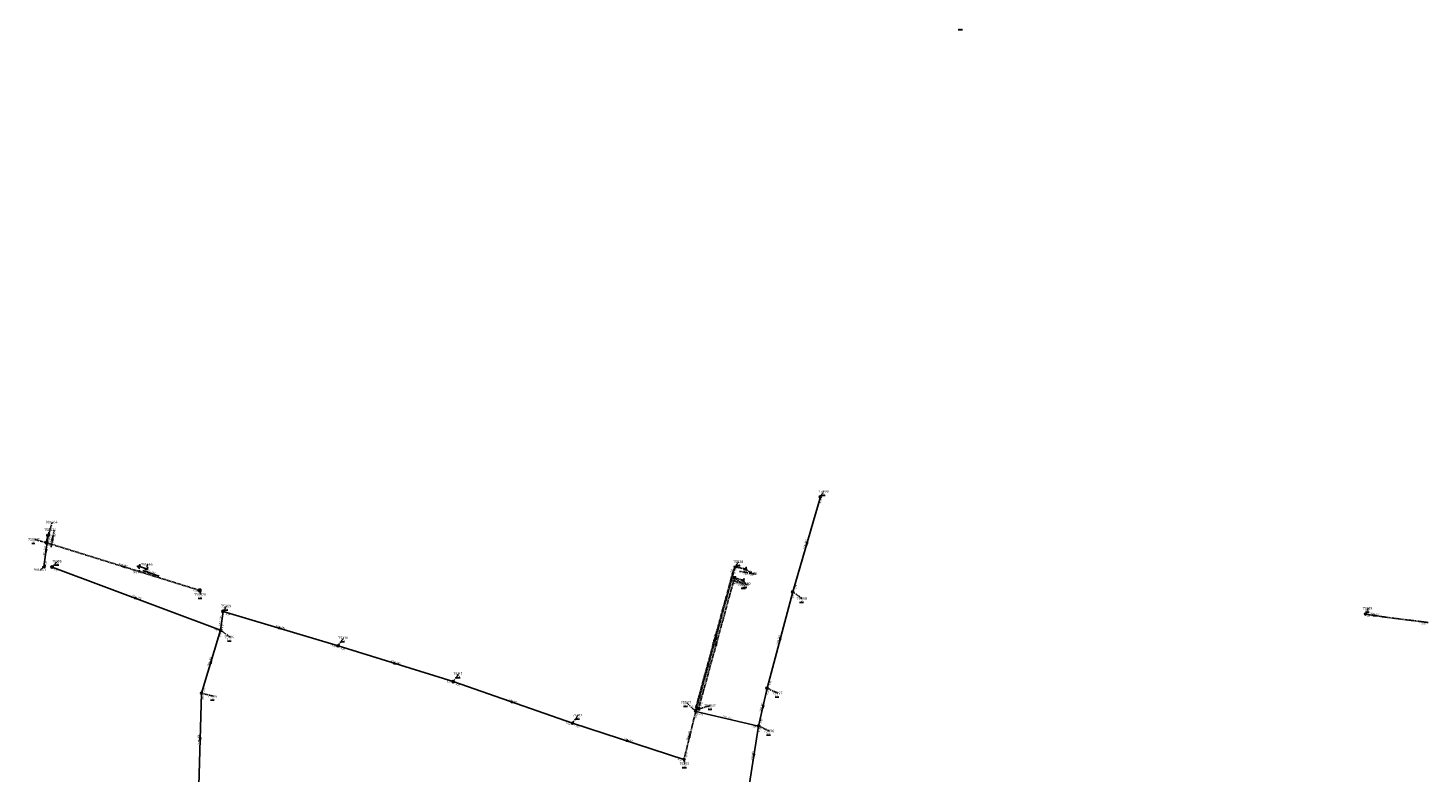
# Model space of a CAD drawing. Extents: x 188323 to 208361, y 565368 to 574910.
# Tile 235 of 256: x 199395 to 200196, y 572232 to 572658. Entities that reach past the tile are written whole.
import ezdxf

# ---------------------------------------------------------------- set-up
doc = ezdxf.new("R2010")
doc.units = 0
for name, pattern in [('BORDER', [1.75, 0.5, -0.25, 0.5, -0.25, 0, -0.25]), ('DASHDOT', [1, 0.5, -0.25, 0, -0.25]), ('DASHED', [0.75, 0.5, -0.25])]:
    doc.linetypes.add(name, pattern=pattern)
doc.layers.get('0').update_dxf_attribs({"linetype": 'CONTINUOUS'})
for name, color, linetype in [('RIO-AFM', 7, 'CONTINUOUS'), ('RIO-BOK', 7, 'CONTINUOUS'), ('RIO-DET', 7, 'CONTINUOUS'), ('RIO-KNP', 7, 'CONTINUOUS'), ('RIO-KNR', 7, 'CONTINUOUS'), ('RIO-LAG', 7, 'CONTINUOUS'), ('RIO-LAG_0B', 7, 'CONTINUOUS'), ('RIO-LAG_1B', 7, 'DASHED'), ('RIO-LAG_2B', 7, 'DASHED'), ('RIO-LAG_4', 7, 'BORDER'), ('RIO-LEN', 7, 'CONTINUOUS'), ('RIO-MVD', 1, 'CONTINUOUS'), ('RIO-VRB', 6, 'DASHDOT'), ('RIO-VRH', 7, 'CONTINUOUS')]:
    doc.layers.add(name, color=color, linetype=linetype)
doc.styles.add('RIO-TXT', font='isocp.shx')

# ---------------------------------------------------------------- blocks, each defined once
blk = doc.blocks.new('L_VHR')
blk.add_lwpolyline([(-0.5, 0), (0.5, 0), (-0.5, 0.15), (-0.5, -0.15), (0.5, 0)])
blk = doc.blocks.new('K_UTB')
blk.add_lwpolyline([(0.5, 0.15), (0.5, -0.3), (-0.5, -0.3), (-0.5, 0.15), (-0.45, 0.15), (-0.45, -0.25), (0, -0.25), (0.45, -0.25), (0.45, 0.15)], close=True)
blk.add_lwpolyline([(0.85, 0.6), (0.55, 0.65), (0.614828, 0.459583), (0.850842, 0.598937)])
blk.add_arc((0.85, -0.25), 0.85, 90, 180)
at = {"style": 'RIO-TXT', "flags": 1}
blk.add_attdef('KNOOPNAAM', (2, 2), '', height=1, dxfattribs=at)
blk = doc.blocks.new('K_IPR')
blk.add_lwpolyline([(-0.5, -0.5), (0.5, -0.5), (0.5, 0.5), (-0.5, 0.5)], close=True)
blk.add_solid([(-0.5, 0.5), (0.5, 0.5), (-0.5, -0.5), (0.5, -0.5)])
at = {"style": 'RIO-TXT', "flags": 1}
blk.add_attdef('KNOOPNAAM', (2, 2), '', height=1, dxfattribs=at)
blk = doc.blocks.new('K_IPG')
blk.add_circle((0, 0), 0.5)
for points in [[(0, 0), (-0.5, 0), (-0.433013, 0.25)], [(0, 0), (-0.433013, -0.25), (-0.5, 0)], [(0, 0), (-0.433013, 0.25), (-0.25, 0.433013)], [(0, 0), (-0.25, -0.433013), (-0.433013, -0.25)], [(0, 0), (-0.25, 0.433013), (0, 0.5)], [(0, 0), (0, -0.5), (-0.25, -0.433013)], [(0, 0), (0, 0.5), (0.25, 0.433013)], [(0, 0), (0.25, 0.433013), (0.433013, 0.25)], [(0, 0), (0.433013, 0.25), (0.5, 0)], [(0, 0), (0.5, 0), (0.433013, -0.25)], [(0, 0), (0.433013, -0.25), (0.25, -0.433013)], [(0, 0), (0.25, -0.433013), (0, -0.5)]]:
    blk.add_solid(points)
at = {"style": 'RIO-TXT', "flags": 1}
blk.add_attdef('KNOOPNAAM', (2, 2), '', height=1, dxfattribs=at)
blk = doc.blocks.new('K_FIC')
blk.add_circle((0, 0), 0.0625)
at = {"style": 'RIO-TXT', "flags": 1}
blk.add_attdef('KNOOPNAAM', (2, 2), '', height=1, dxfattribs=at)
blk = doc.blocks.new('K_IPD')
blk.add_lwpolyline([(-0.496027, 0.307994), (0.503973, 0.307994), (0.003973, -0.558031)], close=True)
blk.add_solid([(-0.496027, 0.307994), (0.503973, 0.307994), (0.003973, -0.558031)])
at = {"style": 'RIO-TXT', "flags": 1}
blk.add_attdef('KNOOPNAAM', (2, 2), '', height=1, dxfattribs=at)
blk = doc.blocks.new('1083_06______750025____750024_')
at = {"layer": 'RIO-LAG_1B'}
blk.add_line((0, 0), (1.769, 9.66), dxfattribs=at)
at = {"layer": 'RIO-VRH', "xscale": 2, "yscale": 2, "zscale": 2, "rotation": 79.6142}
blk.add_blockref('L_VHR', (0.8845, 4.83), dxfattribs=at)
at = {"layer": 'RIO-AFM', "style": 'RIO-TXT'}
blk.add_text('r 160', height=0.9, rotation=79.6142, dxfattribs=at).set_placement((0.1981, 3.8575))
at = {"layer": 'RIO-BOK', "style": 'RIO-TXT'}
for s, p in [('-0.20', (2.4074, 5.374)), ('0.21', (1.6292, 1.1247))]:
    blk.add_text(s, height=0.9, rotation=79.6142, dxfattribs=at).set_placement(p)
at = {"layer": 'RIO-LEN', "style": 'RIO-TXT'}
blk.add_text('4m', height=0.9, rotation=79.6142, dxfattribs=at).set_placement((-0.0937, 2.264))
blk = doc.blocks.new('1110_06______750139____750138_')
at = {"layer": 'RIO-LAG_1B'}
blk.add_line((0, 0), (-9.477, 2.579), dxfattribs=at)
at = {"layer": 'RIO-AFM', "style": 'RIO-TXT'}
blk.add_text('r 315', height=0.9, rotation=344.7566, dxfattribs=at).set_placement((-5.6494, 2.0566))
at = {"layer": 'RIO-BOK', "style": 'RIO-TXT'}
for p in [(-8.4935, 0.8608), (-4.3238, -0.2727)]:
    blk.add_text('-0.50', height=0.9, rotation=344.7566, dxfattribs=at).set_placement(p)
at = {"layer": 'RIO-LEN', "style": 'RIO-TXT'}
blk.add_text('5m', height=0.9, rotation=344.7566, dxfattribs=at).set_placement((-7.2127, 2.4816))
blk = doc.blocks.new('1138_06______75528_____75529_')
at = {"layer": 'RIO-LAG_4'}
blk.add_line((0, 0), (9.674, -1.689), dxfattribs=at)
at = {"layer": 'RIO-AFM', "style": 'RIO-TXT'}
blk.add_text('r 630', height=0.9, rotation=350.0625, dxfattribs=at).set_placement((3.859, -0.1661))
at = {"layer": 'RIO-BOK', "style": 'RIO-TXT'}
for p in [(1.1382, -1.6199), (5.3938, -2.3628)]:
    blk.add_text('-0.94', height=0.9, rotation=350.0625, dxfattribs=at).set_placement(p)
at = {"layer": 'RIO-LEN', "style": 'RIO-TXT'}
blk.add_text('6m', height=0.9, rotation=350.0625, dxfattribs=at).set_placement((2.2631, 0.1125))
blk = doc.blocks.new('1393_90______901466____901465_')
at = {"layer": 'RIO-LAG'}
blk.add_line((0, 0), (9.321, -3.094), dxfattribs=at)
at = {"layer": 'RIO-AFM', "style": 'RIO-TXT'}
blk.add_text('r 200', height=0.9, rotation=341.6055, dxfattribs=at).set_placement((3.7931, -0.732))
at = {"layer": 'RIO-BOK', "style": 'RIO-TXT'}
for p in [(0.8875, -1.7696), (5.5011, -3.3008)]:
    blk.add_text('0.66', height=0.9, rotation=341.6055, dxfattribs=at).set_placement(p)
at = {"layer": 'RIO-LEN', "style": 'RIO-TXT'}
blk.add_text('5m', height=0.9, rotation=341.6055, dxfattribs=at).set_placement((2.2555, -0.2218))

msp = doc.modelspace()

# ---------------------------------------------------------------- linework, layer by layer
at = {"layer": 'RIO-LAG'}
for p, q in [((199406.688, 572367.872), (199404.304, 572349.568)), ((199458.496, 572349.952), (199462.944, 572348.48))]:
    msp.add_line(p, q, dxfattribs=at)
at = {"layer": 'RIO-LAG_0B'}
for p, q in [((199832.8, 572335.296), (199848.608, 572389.696)), ((199505.408, 572313.28), (199408.992, 572349.504)), ((199818.096, 572280.192), (199832.8, 572335.296)), ((199505.408, 572313.28), (199506.8, 572324.096)), ((199506.8, 572324.096), (199572.608, 572304.384)), ((199505.408, 572313.28), (199494.496, 572277.312)), ((199572.608, 572304.384), (199638.496, 572283.904)), ((199494.496, 572277.312), (199492.896, 572224.384)), ((199638.496, 572283.904), (199706.8, 572260.096)), ((199813.296, 572258.496), (199818.096, 572280.192)), ((199813.296, 572258.496), (199777.296, 572266.752)), ((199706.8, 572260.096), (199770.592, 572239.296)), ((199813.296, 572258.496), (199807.808, 572224.512))]:
    msp.add_line(p, q, dxfattribs=at)
at = {"layer": 'RIO-LAG_1B'}
for p, q in [((199405.904, 572363.392), (199406.656, 572367.552)), ((199493.488, 572336.128), (199405.904, 572363.392)), ((199799.456, 572343.296), (199778.896, 572268.288)), ((199804.224, 572342.016), (199799.456, 572343.296))]:
    msp.add_line(p, q, dxfattribs=at)
at = {"layer": 'RIO-LAG_2B'}
for p, q in [((199777.296, 572266.752), (199799.824, 572349.504)), ((199770.592, 572239.296), (199777.296, 572266.752))]:
    msp.add_line(p, q, dxfattribs=at)
for points in [[(199777.296, 572266.752), (199777.056, 572267.904), (199798.784, 572347.264), (199799.824, 572349.504)], [(200160.512, 572322.56), (200171.824, 572320.832), (200196.256, 572317.76)]]:
    msp.add_lwpolyline(points, dxfattribs=at)
at = {"layer": 'RIO-LAG_4'}
msp.add_line((199799.824, 572349.504), (199805.472, 572348.48), dxfattribs=at)
at = {"layer": 'RIO-VRB'}
for p, q in [((199848.6, 572389.7), (199850.5764, 572392.7558)), ((199406.69, 572367.87), (199409.109, 572375.2186)), ((199405.9, 572363.38), (199398.9321, 572365.3065)), ((199406.66, 572367.53), (199408.1972, 572370.8932)), ((199404.31, 572349.57), (199402.3344, 572347.9136)), ((199409, 572349.5), (199412.1214, 572352.8196)), ((199458.5, 572349.95), (199459.2071, 572346.6368)), ((199462.95, 572348.47), (199463.6595, 572351.1199)), ((199799.83, 572349.49), (199801.8064, 572352.5458)), ((199799.46, 572343.3), (199804.8794, 572339.4519)), ((199804.23, 572342), (199805.7672, 572340.0368)), ((199805.48, 572348.5), (199809.3674, 572345.9376)), ((199493.49, 572336.13), (199494.0235, 572333.8016)), ((199832.8, 572335.3), (199838.2194, 572331.4519)), ((199506.8, 572324.1), (199508.7764, 572327.1558)), ((200160.51, 572322.54), (200162.0472, 572325.9032)), ((199505.4, 572313.3), (199510.8194, 572309.4519)), ((199572.6, 572304.4), (199575.8618, 572308.988)), ((199638.5, 572283.9), (199641.7618, 572288.488)), ((199494.5, 572277.3), (199501.1482, 572275.58)), ((199818.1, 572280.2), (199824.2269, 572277.3622)), ((199777.3, 572266.78), (199771.8791, 572272.0264)), ((199778.89, 572268.27), (199785.8575, 572270.1987)), ((199706.8, 572260.1), (199710.0618, 572264.688)), ((199813.3, 572258.5), (199819.4269, 572255.6622)), ((199770.6, 572239.3), (199771.1335, 572236.9716))]:
    msp.add_line(p, q, dxfattribs=at)

# ---------------------------------------------------------------- block references
at = {"layer": 'RIO-DET'}
for name, p in [('1083_06______750025____750024_', (199408.4, 572360.896)), ('1393_90______901466____901465_', (199460.992, 572347.456)), ('1110_06______750139____750138_', (199806.736, 572339.52)), ('1138_06______75528_____75529_', (199802.336, 572347.008))]:
    msp.add_blockref(name, p, dxfattribs=at)
at = {"layer": 'RIO-KNP', "xscale": 1.25, "yscale": 1.25, "zscale": 1.25}
for name, p in [('K_IPG', (199848.608, 572389.696)), ('K_UTB', (199406.656, 572367.552)), ('K_UTB', (199406.688, 572367.872)), ('K_IPR', (199405.904, 572363.392)), ('K_UTB', (199404.304, 572349.568)), ('K_IPG', (199408.992, 572349.504)), ('K_UTB', (199458.496, 572349.952)), ('K_UTB', (199462.944, 572348.48)), ('K_IPD', (199799.824, 572349.504)), ('K_UTB', (199805.472, 572348.48)), ('K_IPR', (199799.456, 572343.296)), ('K_UTB', (199804.224, 572342.016)), ('K_IPR', (199493.488, 572336.128)), ('K_IPG', (199832.8, 572335.296)), ('K_IPG', (199506.8, 572324.096)), ('K_IPD', (200160.512, 572322.56)), ('K_FIC', (200196.256, 572317.76)), ('K_IPG', (199505.408, 572313.28)), ('K_IPG', (199572.608, 572304.384)), ('K_IPG', (199494.496, 572277.312)), ('K_IPG', (199638.496, 572283.904)), ('K_IPG', (199818.096, 572280.192)), ('K_IPR', (199778.896, 572268.288)), ('K_IPD', (199777.296, 572266.752)), ('K_IPG', (199706.8, 572260.096)), ('K_IPG', (199813.296, 572258.496)), ('K_IPD', (199770.592, 572239.296))]:
    msp.add_blockref(name, p, dxfattribs=at)
at = {"layer": 'RIO-VRH'}
for p, xscale, yscale, zscale, rotation in [((199406.28, 572365.455), 2, 2, 2, 79.6142), ((199405.5, 572358.72), 2, 2, 2, 262.5817), ((199840.7, 572362.5), 2, 2, 2, 253.7971), ((199449.695, 572349.755), 2, 2, 2, 162.7204), ((199457.2, 572331.4), 2, 2, 2, 339.42), ((200166.17, 572321.685), 2, 2, 2, 351.4107), ((199539.7, 572314.25), 2, 2, 2, 343.3344), ((199788.565, 572308.135), 2, 2, 2, 254.7549), ((199789.175, 572305.785), 2, 2, 2, 434.6611), ((199825.45, 572307.75), 2, 2, 2, 255.0545), ((199499.95, 572295.3), 2, 2, 2, 433.1475), ((199605.55, 572294.15), 2, 2, 2, 342.722), ((199672.65, 572272), 2, 2, 2, 340.7904), ((199815.7, 572269.35), 2, 2, 2, 257.5193), ((199777.175, 572267.33), -0.123, -0.123, -0.123, 282.812), ((199773.95, 572253.04), 2, 2, 2, 76.2901), ((199493.7, 572250.85), 2, 2, 2, 268.2587), ((199738.7, 572249.7), 2, 2, 2, 341.9449), ((199810.55, 572241.5), 2, 2, 2, 260.803)]:
    msp.add_blockref('L_VHR', p, dxfattribs=dict(at, xscale=xscale, yscale=yscale, zscale=zscale, rotation=rotation))

# ---------------------------------------------------------------- texts
at = {"layer": 'RIO-AFM', "style": 'RIO-TXT'}
for s, rotation, p in [('r 250', 442.5817, (199404.8944, 572357.9816)), ('r 300', 73.7971, (199839.9939, 572361.8617)), ('r 160', 342.7204, (199449.0779, 572350.5006)), ('r 300', 339.42, (199456.881, 572332.0884)), ('r 600', 82.6056, (199505.5, 572317.9609)), ('r 160', 351.4107, (200165.4438, 572322.3035)), ('r 600', 343.3344, (199539.073, 572314.9819)), ('r 400', 74.7549, (199787.8696, 572307.4846)), ('r 300', 75.0545, (199824.7581, 572307.0962)), ('r 315', 434.6611, (199788.4552, 572305.1419)), ('r 300', 433.1475, (199499.2256, 572294.6723)), ('r 600', 342.722, (199604.9307, 572294.8886)), ('r 600', 340.7904, (199672.0563, 572272.7601)), ('r 400', 77.5193, (199815.0368, 572268.6669)), ('r 400', 282.812, (199777.4828, 572268.2309)), ('r 250', 347.0485, (199794.6245, 572263.3199)), ('r 630', 76.2901, (199773.2723, 572252.3711)), ('r 300', 448.2587, (199493.1595, 572250.0556)), ('r 600', 341.9449, (199738.0906, 572250.4464)), ('r 600', 440.803, (199809.9167, 572240.7812))]:
    msp.add_text(s, height=0.9, rotation=rotation, dxfattribs=at).set_placement(p)
at = {"layer": 'RIO-BOK', "style": 'RIO-TXT'}
for s, rotation, p in [('-0.20', 73.7971, (199848.8008, 572385.372)), ('0.20', 442.5817, (199407.6099, 572364.1609)), ('0.21', 342.7204, (199406.8218, 572361.628)), ('0.17', 442.5817, (199405.8781, 572350.7785)), ('0.18', 339.42, (199409.8194, 572347.6978)), ('-0.37', 245.0887, (199797.9709, 572348.8094)), ('-0.50', 434.6611, (199799.6811, 572338.9881)), ('-0.37', 74.7549, (199800.103, 572345.1653)), ('0.29', 342.7204, (199489.6911, 572335.9042)), ('-0.36', 75.0545, (199833.0957, 572330.9773)), ('-0.36', 73.7971, (199834.5349, 572336.2537)), ('-0.13', 343.3344, (199507.7405, 572322.3579)), ('0.12', 351.4107, (200161.686, 572320.9474)), ('0.06', 352.7689, (200192.5535, 572316.8026)), ('0.12', 339.42, (199501.5971, 572313.2999)), ('0.12', 433.1475, (199505.6876, 572309.493)), ('0.12', 82.6056, (199506.9683, 572314.5082)), ('-0.20', 343.3344, (199568.2824, 572304.274)), ('-0.20', 342.722, (199573.5219, 572302.648)), ('0.16', 433.1475, (199496.245, 572278.2351)), ('-0.27', 342.722, (199634.1812, 572283.8204)), ('-0.27', 340.7904, (199639.3623, 572282.1179)), ('-0.52', 77.5193, (199818.5813, 572275.8937)), ('-0.52', 75.0545, (199819.8135, 572281.1916)), ('0.16', 448.2587, (199495.7605, 572273.7007)), ('-0.62', 282.812, (199775.0245, 572270.4668)), ('-0.62', 74.7549, (199779.0187, 572267.7626)), ('-0.40', 434.6611, (199780.6097, 572269.2509)), ('-0.62', 76.2901, (199777.6887, 572262.4639)), ('-4.00', 347.0485, (199778.3514, 572265.1025)), ('-0.59', 77.5193, (199814.9693, 572259.5644)), ('-0.34', 340.7904, (199702.4816, 572260.168)), ('-0.34', 341.9449, (199707.698, 572258.3356)), ('-4.00', 347.0485, (199808.9949, 572258.075)), ('-0.48', 440.803, (199814.0083, 572254.2318)), ('-0.41', 341.9449, (199766.28, 572239.2779)), ('-0.57', 76.2901, (199772.2917, 572240.3283))]:
    msp.add_text(s, height=0.9, rotation=rotation, dxfattribs=at).set_placement(p)
at = {"layer": 'RIO-KNR', "style": 'RIO-TXT'}
for s, p in [('75099', (199847.3889, 572392.0058)), ('901464', (199405.284, 572374.4686)), ('750025', (199395.1071, 572364.5565)), ('750024', (199404.3722, 572370.1432)), ('75105', (199408.9339, 572352.0696)), ('901465', (199459.8345, 572350.3699)), ('75528', (199798.6189, 572351.7958)), ('901463', (199398.5094, 572347.1636)), ('901466', (199455.3821, 572345.8868)), ('75529', (199806.1799, 572345.1876)), ('750026', (199490.1985, 572333.0516)), ('750138', (199801.0544, 572338.7019)), ('750139', (199801.9422, 572339.2868)), ('75209', (199505.5889, 572326.4058)), ('75098', (199835.0319, 572330.7019)), ('75139', (200158.8597, 572325.1532)), ('75104', (199507.6319, 572308.7019)), ('75210', (199572.6743, 572308.238)), ('75211', (199638.5743, 572287.738)), ('75097', (199821.0394, 572276.6122)), ('75106', (199497.9607, 572274.83)), ('75527', (199768.6916, 572271.2764)), ('750137', (199782.0325, 572269.4487)), ('75212', (199706.8743, 572263.938)), ('75096', (199816.2394, 572254.9122)), ('75213', (199767.946, 572236.2216))]:
    msp.add_text(s, height=1.5, dxfattribs=at).set_placement(p)
at = {"layer": 'RIO-LEN', "style": 'RIO-TXT'}
for s, rotation, p in [('18m', 442.5817, (199404.6172, 572355.8395)), ('57m', 73.7971, (199839.3915, 572359.7874)), ('92m', 342.7204, (199447.015, 572351.1409)), ('103m', 339.42, (199454.3527, 572333.036)), ('11m', 82.6056, (199505.2223, 572315.8188)), ('36m', 351.4107, (200163.3078, 572322.6248)), ('69m', 343.3344, (199537.0033, 572315.6001)), ('86m', 74.7549, (199787.3019, 572305.4006)), ('78m', 434.6611, (199787.8854, 572303.0584)), ('57m', 75.0545, (199824.2013, 572305.0092)), ('38m', 433.1475, (199498.601, 572292.6045)), ('69m', 342.722, (199602.8678, 572295.5289)), ('72m', 340.7904, (199670.0162, 572273.4696)), ('86m', 282.812, (199777.0028, 572270.3369)), ('22m', 77.5193, (199814.5703, 572266.5579)), ('37m', 347.0485, (199792.5192, 572263.8027)), ('53m', 448.2587, (199493.0955, 572247.8966)), ('67m', 341.9449, (199736.0366, 572251.1146)), ('28m', 76.2901, (199772.7606, 572250.2726)), ('34m', 440.803, (199809.5731, 572238.6487))]:
    msp.add_text(s, height=0.9, rotation=rotation, dxfattribs=at).set_placement(p)
at = {"layer": 'RIO-MVD', "style": 'RIO-TXT'}
for s, p in [('%%U0.35', (199927.5735, 572657.1716)), ('%%U1.04', (199849.0464, 572390.6058)), ('%%U1.11', (199397.4021, 572363.1565)), ('%%U1.35', (199410.5914, 572350.6696)), ('%%U0.90', (199800.2764, 572350.3958)), ('%%U0.94', (199803.3494, 572337.3019)), ('%%U1.38', (199804.2372, 572337.8868)), ('%%U1.28', (199492.4935, 572331.6516)), ('%%U1.40', (199507.2464, 572325.0058)), ('%%U1.09', (199836.6894, 572329.3019)), ('%%U1.37', (200160.5172, 572323.7532)), ('%%U1.78', (199509.2894, 572307.3019)), ('%%U1.31', (199574.3318, 572306.838)), ('%%U1.50', (199640.2318, 572286.338)), ('%%U1.50', (199499.6182, 572273.43)), ('%%U1.43', (199770.3491, 572269.8764)), ('%%U1.38', (199784.3275, 572268.0487)), ('%%U1.09', (199822.6969, 572275.2122)), ('%%U1.62', (199708.5318, 572262.538)), ('%%U1.28', (199817.8969, 572253.5122)), ('%%U2.05', (199769.6035, 572234.8216))]:
    msp.add_text(s, height=0.9, dxfattribs=at).set_placement(p)

doc.saveas('drawing.dxf')
